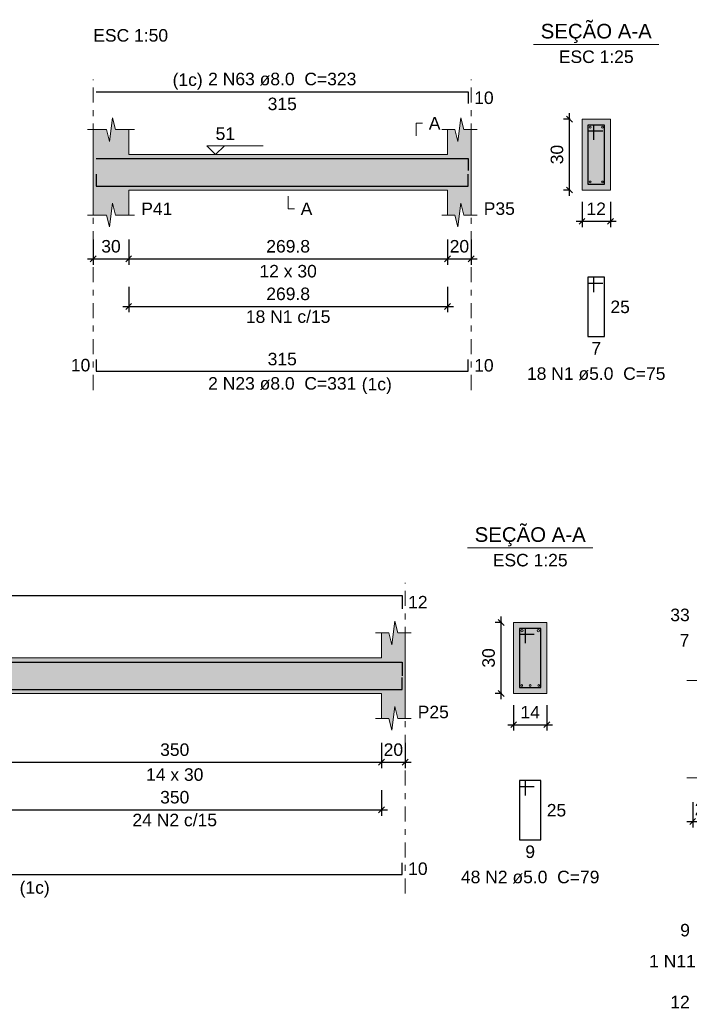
# Model space of a CAD drawing. Header units: millimetres. Extents: x 0 to 119, y 0 to 84.
# Tile 8 of 31: x 58 to 70, y 25 to 42. Entities that reach past the tile are written whole.
import ezdxf

# ---------------------------------------------------------------- set-up
doc = ezdxf.new("R2010")
doc.units = ezdxf.units.MM
doc.header["$MEASUREMENT"] = 0
doc.linetypes.add('DASHDOT', pattern=[2.54, 1.27, -0.635, 0, -0.635])
doc.linetypes.add('NULL', pattern=[0])
doc.layers.get('0').update_dxf_attribs({"lineweight": 18})
for name, color, linetype, lineweight in [('Descrição da armadura', 7, 'Continuous', 0), ('DT-Barras na forma', 2, 'Continuous', 30), ('DT-Barras no corte', 5, 'Continuous', 5), ('DT-Barras rebatidas', 2, 'Continuous', 30), ('DT-Cotas', 9, 'Continuous', 5), ('DT-Forma', 5, 'Continuous', 5), ('DT-Hachura forma vigas', 254, 'Continuous', 5), ('DT-Hachura seção vigas', 254, 'Continuous', 5), ('DT-Pontilhado', 9, 'DASHDOT', 5), ('DT-Textos', 7, 'Continuous', 5), ('Textos armaduras', 7, 'Continuous', 0)]:
    doc.layers.add(name, color=color, linetype=linetype, lineweight=lineweight)
doc.styles.add('Arial', font='txt')
doc.dimstyles.new('UM_25.000000', dxfattribs={"dimtxt": 0.18, "dimasz": 0.1, "dimexe": 0.1, "dimexo": 0.2, "dimgap": 0, "dimtad": 1, "dimtih": 1, "dimtoh": 1, "dimdec": 1, "dimlfac": 25, "dimzin": 0, "dimdsep": 46, "dimtxsty": 'Standard', "dimcen": 0.09, "dimdle": 0.1, "dimadec": 1, "dimazin": 2, "dimtfac": 1, "dimtdec": 4, "dimtofl": 0, "dimtmove": 0, "dimatfit": 3, "dimfxl": 1, "dimtolj": 1, "dimarcsym": 0})
doc.dimstyles.new('UM_50.000000', dxfattribs={"dimtxt": 0.18, "dimasz": 0.1, "dimexe": 0.1, "dimexo": 0.2, "dimgap": 0, "dimtad": 1, "dimtih": 1, "dimtoh": 1, "dimdec": 1, "dimlfac": 50, "dimzin": 0, "dimdsep": 46, "dimtxsty": 'Standard', "dimcen": 0.09, "dimdle": 0.1, "dimadec": 1, "dimazin": 2, "dimtfac": 1, "dimtdec": 4, "dimtofl": 0, "dimtmove": 0, "dimatfit": 3, "dimfxl": 1, "dimtolj": 1, "dimarcsym": 0})

# ---------------------------------------------------------------- blocks, each defined once
blk = doc.blocks.new('_Oblique')
at = {"color": 0, "linetype": 'ByBlock', "lineweight": -2}
blk.add_line((-0.5, -0.5), (0.5, 0.5), dxfattribs=at)
blk = doc.blocks.new('*D214')
at = {"layer": 'Defpoints', "color": 0}
for p in [(59.431755, 38.04372), (60.031755, 38.04372), (60.031755, 37.51422)]:
    blk.add_point(p, dxfattribs=at)
at = {"layer": 'DT-Cotas', "color": 0, "lineweight": -2}
for p, q in [((59.431755, 37.84372), (59.431755, 37.41422)), ((60.031755, 37.84372), (60.031755, 37.41422)), ((59.331755, 37.51422), (60.131755, 37.51422))]:
    blk.add_line(p, q, dxfattribs=at)
at = {"layer": 'DT-Cotas', "color": 0, "lineweight": -2, "xscale": 0.1, "yscale": 0.1, "zscale": 0.1, "rotation": 180}
blk.add_blockref('_Oblique', (59.431755, 37.51422), dxfattribs=at)
at = {"layer": 'DT-Cotas', "color": 0, "lineweight": -2, "xscale": 0.1, "yscale": 0.1, "zscale": 0.1}
blk.add_blockref('_Oblique', (60.031755, 37.51422), dxfattribs=at)
at = {"layer": 'DT-Cotas', "color": 7, "insert": (59.731755, 37.72602), "char_height": 0.2118, "attachment_point": 5, "rotation": 0.0057296, "style": 'Arial'}
blk.add_mtext('\\A1;30', dxfattribs=at)
blk = doc.blocks.new('*D215')
at = {"layer": 'Defpoints', "color": 0}
for p in [(60.031755, 38.04372), (65.427755, 38.04372), (65.427755, 37.51422)]:
    blk.add_point(p, dxfattribs=at)
at = {"layer": 'DT-Cotas', "color": 0, "lineweight": -2}
for p, q in [((60.031755, 37.84372), (60.031755, 37.41422)), ((65.427755, 37.84372), (65.427755, 37.41422)), ((59.931755, 37.51422), (65.527755, 37.51422))]:
    blk.add_line(p, q, dxfattribs=at)
at = {"layer": 'DT-Cotas', "color": 0, "lineweight": -2, "xscale": 0.1, "yscale": 0.1, "zscale": 0.1, "rotation": 180}
blk.add_blockref('_Oblique', (60.031755, 37.51422), dxfattribs=at)
at = {"layer": 'DT-Cotas', "color": 0, "lineweight": -2, "xscale": 0.1, "yscale": 0.1, "zscale": 0.1}
blk.add_blockref('_Oblique', (65.427755, 37.51422), dxfattribs=at)
at = {"layer": 'DT-Cotas', "color": 7, "insert": (62.729755, 37.72602), "char_height": 0.2118, "attachment_point": 5, "rotation": 0.0057296, "style": 'Arial'}
blk.add_mtext('\\A1;269.8', dxfattribs=at)
blk = doc.blocks.new('*D216')
at = {"layer": 'Defpoints', "color": 0}
for p in [(65.427755, 38.04372), (65.827755, 38.04372), (65.827755, 37.51422)]:
    blk.add_point(p, dxfattribs=at)
at = {"layer": 'DT-Cotas', "color": 0, "lineweight": -2}
for p, q in [((65.427755, 37.84372), (65.427755, 37.41422)), ((65.827755, 37.84372), (65.827755, 37.41422)), ((65.327755, 37.51422), (65.927755, 37.51422))]:
    blk.add_line(p, q, dxfattribs=at)
at = {"layer": 'DT-Cotas', "color": 0, "lineweight": -2, "xscale": 0.1, "yscale": 0.1, "zscale": 0.1, "rotation": 180}
blk.add_blockref('_Oblique', (65.427755, 37.51422), dxfattribs=at)
at = {"layer": 'DT-Cotas', "color": 0, "lineweight": -2, "xscale": 0.1, "yscale": 0.1, "zscale": 0.1}
blk.add_blockref('_Oblique', (65.827755, 37.51422), dxfattribs=at)
at = {"layer": 'DT-Cotas', "color": 7, "insert": (65.627755, 37.72602), "char_height": 0.2118, "attachment_point": 5, "rotation": 0.0057296, "style": 'Arial'}
blk.add_mtext('\\A1;20', dxfattribs=at)
blk = doc.blocks.new('*D217')
at = {"layer": 'Defpoints', "color": 0}
for p in [(67.491083, 39.87912), (67.702883, 39.87912), (67.702883, 38.67912)]:
    blk.add_point(p, dxfattribs=at)
at = {"layer": 'DT-Cotas', "color": 0, "lineweight": -2}
for p, q in [((67.502883, 39.87912), (67.391083, 39.87912)), ((67.491083, 38.57912), (67.491083, 39.97912)), ((67.502883, 38.67912), (67.391083, 38.67912))]:
    blk.add_line(p, q, dxfattribs=at)
at = {"layer": 'DT-Cotas', "color": 0, "lineweight": -2, "xscale": 0.1, "yscale": 0.1, "zscale": 0.1}
for p, rotation in [((67.491083, 39.87912), 90), ((67.491083, 38.67912), 270)]:
    blk.add_blockref('_Oblique', p, dxfattribs=dict(at, rotation=rotation))
at = {"layer": 'DT-Cotas', "color": 7, "insert": (67.279283, 39.27912), "char_height": 0.2118, "attachment_point": 5, "rotation": 90, "style": 'Arial'}
blk.add_mtext('\\A1;30', dxfattribs=at)
blk = doc.blocks.new('*D218')
at = {"layer": 'Defpoints', "color": 0}
for p in [(67.702883, 38.67912), (68.182883, 38.67912), (68.182883, 38.14962)]:
    blk.add_point(p, dxfattribs=at)
at = {"layer": 'DT-Cotas', "color": 0, "lineweight": -2}
for p, q in [((67.702883, 38.47912), (67.702883, 38.04962)), ((68.182883, 38.47912), (68.182883, 38.04962)), ((67.602883, 38.14962), (68.282883, 38.14962))]:
    blk.add_line(p, q, dxfattribs=at)
at = {"layer": 'DT-Cotas', "color": 0, "lineweight": -2, "xscale": 0.1, "yscale": 0.1, "zscale": 0.1, "rotation": 180}
blk.add_blockref('_Oblique', (67.702883, 38.14962), dxfattribs=at)
at = {"layer": 'DT-Cotas', "color": 0, "lineweight": -2, "xscale": 0.1, "yscale": 0.1, "zscale": 0.1}
blk.add_blockref('_Oblique', (68.182883, 38.14962), dxfattribs=at)
at = {"layer": 'DT-Cotas', "color": 7, "insert": (67.942883, 38.36142), "char_height": 0.2118, "attachment_point": 5, "rotation": 0.0057296, "style": 'Arial'}
blk.add_mtext('\\A1;12', dxfattribs=at)
blk = doc.blocks.new('*D219')
at = {"layer": 'Defpoints', "color": 0}
for p in [(60.031755, 37.23888), (65.427755, 37.23888), (65.427755, 36.70938)]:
    blk.add_point(p, dxfattribs=at)
at = {"layer": 'DT-Cotas', "color": 0, "lineweight": -2}
for p, q in [((60.031755, 37.03888), (60.031755, 36.60938)), ((65.427755, 37.03888), (65.427755, 36.60938)), ((59.931755, 36.70938), (65.527755, 36.70938))]:
    blk.add_line(p, q, dxfattribs=at)
at = {"layer": 'DT-Cotas', "color": 0, "lineweight": -2, "xscale": 0.1, "yscale": 0.1, "zscale": 0.1, "rotation": 180}
blk.add_blockref('_Oblique', (60.031755, 36.70938), dxfattribs=at)
at = {"layer": 'DT-Cotas', "color": 0, "lineweight": -2, "xscale": 0.1, "yscale": 0.1, "zscale": 0.1}
blk.add_blockref('_Oblique', (65.427755, 36.70938), dxfattribs=at)
at = {"layer": 'DT-Cotas', "color": 7, "insert": (62.729755, 36.92118), "char_height": 0.2118, "attachment_point": 5, "rotation": 0.0057296, "style": 'Arial'}
blk.add_mtext('\\A1;269.8', dxfattribs=at)
blk = doc.blocks.new('*D266')
at = {"layer": 'Defpoints', "color": 0}
for p in [(57.310403, 29.52452), (64.310403, 29.52452), (64.310403, 28.99502)]:
    blk.add_point(p, dxfattribs=at)
at = {"layer": 'DT-Cotas', "color": 0, "lineweight": -2}
for p, q in [((57.310403, 29.32452), (57.310403, 28.89502)), ((64.310403, 29.32452), (64.310403, 28.89502)), ((57.210403, 28.99502), (64.410403, 28.99502))]:
    blk.add_line(p, q, dxfattribs=at)
at = {"layer": 'DT-Cotas', "color": 0, "lineweight": -2, "xscale": 0.1, "yscale": 0.1, "zscale": 0.1, "rotation": 180}
blk.add_blockref('_Oblique', (57.310403, 28.99502), dxfattribs=at)
at = {"layer": 'DT-Cotas', "color": 0, "lineweight": -2, "xscale": 0.1, "yscale": 0.1, "zscale": 0.1}
blk.add_blockref('_Oblique', (64.310403, 28.99502), dxfattribs=at)
at = {"layer": 'DT-Cotas', "color": 7, "insert": (60.810403, 29.20682), "char_height": 0.2118, "attachment_point": 5, "rotation": 0.0057296, "style": 'Arial'}
blk.add_mtext('\\A1;350', dxfattribs=at)
blk = doc.blocks.new('*D267')
at = {"layer": 'Defpoints', "color": 0}
for p in [(64.310403, 29.52452), (64.710403, 29.52452), (64.710403, 28.99502)]:
    blk.add_point(p, dxfattribs=at)
at = {"layer": 'DT-Cotas', "color": 0, "lineweight": -2}
for p, q in [((64.310403, 29.32452), (64.310403, 28.89502)), ((64.710403, 29.32452), (64.710403, 28.89502)), ((64.210403, 28.99502), (64.810403, 28.99502))]:
    blk.add_line(p, q, dxfattribs=at)
at = {"layer": 'DT-Cotas', "color": 0, "lineweight": -2, "xscale": 0.1, "yscale": 0.1, "zscale": 0.1, "rotation": 180}
blk.add_blockref('_Oblique', (64.310403, 28.99502), dxfattribs=at)
at = {"layer": 'DT-Cotas', "color": 0, "lineweight": -2, "xscale": 0.1, "yscale": 0.1, "zscale": 0.1}
blk.add_blockref('_Oblique', (64.710403, 28.99502), dxfattribs=at)
at = {"layer": 'DT-Cotas', "color": 7, "insert": (64.510403, 29.20682), "char_height": 0.2118, "attachment_point": 5, "rotation": 0.0057296, "style": 'Arial'}
blk.add_mtext('\\A1;20', dxfattribs=at)
blk = doc.blocks.new('*D268')
at = {"layer": 'Defpoints', "color": 0}
for p in [(66.333731, 31.35992), (66.545531, 31.35992), (66.545531, 30.15992)]:
    blk.add_point(p, dxfattribs=at)
at = {"layer": 'DT-Cotas', "color": 0, "lineweight": -2}
for p, q in [((66.345531, 31.35992), (66.233731, 31.35992)), ((66.333731, 30.05992), (66.333731, 31.45992)), ((66.345531, 30.15992), (66.233731, 30.15992))]:
    blk.add_line(p, q, dxfattribs=at)
at = {"layer": 'DT-Cotas', "color": 0, "lineweight": -2, "xscale": 0.1, "yscale": 0.1, "zscale": 0.1}
for p, rotation in [((66.333731, 31.35992), 90), ((66.333731, 30.15992), 270)]:
    blk.add_blockref('_Oblique', p, dxfattribs=dict(at, rotation=rotation))
at = {"layer": 'DT-Cotas', "color": 7, "insert": (66.121931, 30.75992), "char_height": 0.2118, "attachment_point": 5, "rotation": 90, "style": 'Arial'}
blk.add_mtext('\\A1;30', dxfattribs=at)
blk = doc.blocks.new('*D269')
at = {"layer": 'Defpoints', "color": 0}
for p in [(66.545531, 30.15992), (67.105531, 30.15992), (67.105531, 29.63042)]:
    blk.add_point(p, dxfattribs=at)
at = {"layer": 'DT-Cotas', "color": 0, "lineweight": -2}
for p, q in [((66.545531, 29.95992), (66.545531, 29.53042)), ((67.105531, 29.95992), (67.105531, 29.53042)), ((66.445531, 29.63042), (67.205531, 29.63042))]:
    blk.add_line(p, q, dxfattribs=at)
at = {"layer": 'DT-Cotas', "color": 0, "lineweight": -2, "xscale": 0.1, "yscale": 0.1, "zscale": 0.1, "rotation": 180}
blk.add_blockref('_Oblique', (66.545531, 29.63042), dxfattribs=at)
at = {"layer": 'DT-Cotas', "color": 0, "lineweight": -2, "xscale": 0.1, "yscale": 0.1, "zscale": 0.1}
blk.add_blockref('_Oblique', (67.105531, 29.63042), dxfattribs=at)
at = {"layer": 'DT-Cotas', "color": 7, "insert": (66.825531, 29.84222), "char_height": 0.2118, "attachment_point": 5, "rotation": 0.0057296, "style": 'Arial'}
blk.add_mtext('\\A1;14', dxfattribs=at)
blk = doc.blocks.new('*D271')
at = {"layer": 'Defpoints', "color": 0}
for p in [(57.310403, 28.71968), (64.310403, 28.71968), (64.310403, 28.19018)]:
    blk.add_point(p, dxfattribs=at)
at = {"layer": 'DT-Cotas', "color": 0, "lineweight": -2}
for p, q in [((57.310403, 28.51968), (57.310403, 28.09018)), ((64.310403, 28.51968), (64.310403, 28.09018)), ((57.210403, 28.19018), (64.410403, 28.19018))]:
    blk.add_line(p, q, dxfattribs=at)
at = {"layer": 'DT-Cotas', "color": 0, "lineweight": -2, "xscale": 0.1, "yscale": 0.1, "zscale": 0.1, "rotation": 180}
blk.add_blockref('_Oblique', (57.310403, 28.19018), dxfattribs=at)
at = {"layer": 'DT-Cotas', "color": 0, "lineweight": -2, "xscale": 0.1, "yscale": 0.1, "zscale": 0.1}
blk.add_blockref('_Oblique', (64.310403, 28.19018), dxfattribs=at)
at = {"layer": 'DT-Cotas', "color": 7, "insert": (60.810403, 28.40198), "char_height": 0.2118, "attachment_point": 5, "rotation": 0.0057296, "style": 'Arial'}
blk.add_mtext('\\A1;350', dxfattribs=at)
blk = doc.blocks.new('*D272')
at = {"layer": 'Defpoints', "color": 0}
for p in [(69.575266, 28.51968), (69.975266, 28.51968), (69.975266, 27.99018)]:
    blk.add_point(p, dxfattribs=at)
at = {"layer": 'DT-Cotas', "color": 0, "lineweight": -2}
for p, q in [((69.575266, 28.31968), (69.575266, 27.89018)), ((69.975266, 28.31968), (69.975266, 27.89018)), ((69.475266, 27.99018), (70.075266, 27.99018))]:
    blk.add_line(p, q, dxfattribs=at)
at = {"layer": 'DT-Cotas', "color": 0, "lineweight": -2, "xscale": 0.1, "yscale": 0.1, "zscale": 0.1, "rotation": 180}
blk.add_blockref('_Oblique', (69.575266, 27.99018), dxfattribs=at)
at = {"layer": 'DT-Cotas', "color": 0, "lineweight": -2, "xscale": 0.1, "yscale": 0.1, "zscale": 0.1}
blk.add_blockref('_Oblique', (69.975266, 27.99018), dxfattribs=at)
at = {"layer": 'DT-Cotas', "color": 7, "insert": (69.775266, 28.20198), "char_height": 0.2118, "attachment_point": 5, "rotation": 0.0057296, "style": 'Arial'}
blk.add_mtext('\\A1;20', dxfattribs=at)

msp = doc.modelspace()

# ---------------------------------------------------------------- hatches: boundary and pattern name
at = {"layer": 'DT-Hachura forma vigas', "linetype": 'Continuous'}
for points in [[(65.8278, 38.2555), (65.8278, 38.6791), (65.8278, 39.2791), (65.8278, 39.7027), (65.7028, 39.7027), (65.6528, 39.9027), (65.6028, 39.5027), (65.5528, 39.7027), (65.4278, 39.7027), (65.4278, 39.2791), (60.0318, 39.2791), (60.0318, 39.7027), (59.8068, 39.7027), (59.7568, 39.9027), (59.7068, 39.5027), (59.6568, 39.7027), (59.4318, 39.7027), (59.4318, 39.2791), (59.4318, 38.6791), (59.4318, 38.2555), (59.6568, 38.2555), (59.7068, 38.0555), (59.7568, 38.4555), (59.8068, 38.2555), (60.0318, 38.2555), (60.0318, 38.6791), (65.4278, 38.6791), (65.4278, 38.2555), (65.5528, 38.2555), (65.6028, 38.0555), (65.6528, 38.4555), (65.7028, 38.2555), (65.8278, 38.2555)], [(64.7104, 29.7363), (64.7104, 30.1599), (64.7104, 30.7599), (64.7104, 31.1835), (64.5854, 31.1835), (64.5354, 31.3835), (64.4854, 30.9835), (64.4354, 31.1835), (64.3104, 31.1835), (64.3104, 30.7599), (57.3104, 30.7599), (57.3104, 31.1835), (57.1854, 31.1835), (57.1354, 31.3835), (57.0854, 30.9835), (57.0354, 31.1835), (56.9104, 31.1835), (56.9104, 30.7599), (49.7704, 30.7599), (49.7704, 31.1835), (49.4454, 31.1835), (49.3954, 31.3835), (49.3454, 30.9835), (49.2954, 31.1835), (48.9704, 31.1835), (48.9704, 30.7599), (48.9704, 30.1599), (48.9704, 29.7363), (49.2954, 29.7363), (49.3454, 29.5363), (49.3954, 29.9363), (49.4454, 29.7363), (49.7704, 29.7363), (49.7704, 30.1599), (56.9104, 30.1599), (56.9104, 29.7363), (57.0354, 29.7363), (57.0854, 29.5363), (57.1354, 29.9363), (57.1854, 29.7363), (57.3104, 29.7363), (57.3104, 30.1599), (64.3104, 30.1599), (64.3104, 29.7363), (64.4354, 29.7363), (64.4854, 29.5363), (64.5354, 29.9363), (64.5854, 29.7363), (64.7104, 29.7363)]]:
    msp.add_hatch(color=254, dxfattribs=at).paths.add_polyline_path(points)
at = {"layer": 'DT-Hachura seção vigas', "linetype": 'Continuous'}
for points in [[(67.7029, 38.6791), (67.7029, 38.6791), (68.1829, 38.6791), (68.1829, 39.8791), (67.7029, 39.8791), (67.7029, 38.6791)], [(66.5455, 30.1599), (66.5455, 30.1599), (67.1055, 30.1599), (67.1055, 31.3599), (66.5455, 31.3599), (66.5455, 30.1599)]]:
    msp.add_hatch(color=254, dxfattribs=at).paths.add_polyline_path(points)

# ---------------------------------------------------------------- linework, layer by layer
at = {"layer": 'DT-Barras na forma'}
for p, q in [((67.9029, 39.7791), (67.8029, 39.7791)), ((67.8029, 39.7791), (67.8029, 38.7791)), ((68.0829, 39.7791), (67.8029, 39.7791)), ((67.8029, 39.7791), (67.8029, 39.6791)), ((67.8029, 39.6791), (68.0529, 39.6791)), ((67.9029, 39.5291), (67.9029, 39.7791)), ((68.0829, 38.7791), (68.0829, 39.7791)), ((67.8029, 38.7791), (68.0829, 38.7791)), ((66.7455, 31.2599), (66.6455, 31.2599)), ((66.6455, 31.2599), (66.6455, 30.2599)), ((67.0055, 31.2599), (66.6455, 31.2599)), ((66.6455, 31.2599), (66.6455, 31.1599)), ((66.7455, 31.0099), (66.7455, 31.2599)), ((67.0055, 30.2599), (67.0055, 31.2599)), ((66.6455, 31.1599), (66.8955, 31.1599)), ((66.6455, 30.2599), (67.0055, 30.2599))]:
    msp.add_line(p, q, dxfattribs=at)
for points in [[(59.4818, 39.2111), (65.7778, 39.2111), (65.7778, 39.0111)], [(59.4818, 38.9471), (59.4818, 38.7471), (65.7778, 38.7471), (65.7778, 38.9471)], [(49.0204, 30.6899), (64.6604, 30.6899), (64.6604, 30.4599)], [(49.0204, 30.4279), (49.0204, 30.2279), (64.6604, 30.2279), (64.6604, 30.4279)]]:
    msp.add_lwpolyline(points, dxfattribs=at)
at = {"layer": 'DT-Barras no corte'}
for centre, radius in [((67.8389, 39.7431), 0.016), ((68.0469, 39.7431), 0.016), ((67.8389, 38.8151), 0.016), ((68.0469, 38.8151), 0.016), ((66.6855, 31.2199), 0.02), ((66.9655, 31.2199), 0.02), ((66.6815, 30.2959), 0.016), ((66.8255, 30.2959), 0.016), ((66.9695, 30.2959), 0.016)]:
    msp.add_circle(centre, radius, dxfattribs=at)
at = {"layer": 'DT-Barras rebatidas'}
for points in [[(59.4818, 40.3407), (65.7778, 40.3407), (65.7778, 40.1407)], [(67.9029, 36.9524), (67.9029, 37.2024), (67.8029, 37.2024), (67.8029, 36.2024), (68.0829, 36.2024), (68.0829, 37.2024), (67.8029, 37.2024), (67.8029, 37.1024), (68.0529, 37.1024)], [(59.4818, 35.8125), (59.4818, 35.6125), (65.7778, 35.6125), (65.7778, 35.8125)], [(49.0204, 31.8195), (64.6604, 31.8195), (64.6604, 31.5895)], [(66.7455, 28.4332), (66.7455, 28.6832), (66.6455, 28.6832), (66.6455, 27.6832), (67.0055, 27.6832), (67.0055, 28.6832), (66.6455, 28.6832), (66.6455, 28.5832), (66.8955, 28.5832)], [(49.0204, 27.2933), (49.0204, 27.0933), (64.6604, 27.0933), (64.6604, 27.2933)]]:
    msp.add_lwpolyline(points, dxfattribs=at)
at = {"layer": 'DT-Forma'}
for p, q in [((59.7068, 39.5027), (59.7568, 39.9027)), ((59.7568, 39.9027), (59.8068, 39.7027)), ((65.6028, 39.5027), (65.6528, 39.9027)), ((65.6528, 39.9027), (65.7028, 39.7027)), ((68.1829, 39.8791), (67.7029, 39.8791)), ((67.7029, 39.8791), (67.7029, 38.6791)), ((68.1829, 38.6791), (68.1829, 39.8791)), ((59.3318, 39.7027), (59.6568, 39.7027)), ((59.4318, 39.2791), (59.4318, 39.7027)), ((59.6568, 39.7027), (59.7068, 39.5027)), ((59.8068, 39.7027), (60.1318, 39.7027)), ((60.0318, 39.7027), (60.0318, 39.2791)), ((65.3278, 39.7027), (65.5528, 39.7027)), ((65.4278, 39.2791), (65.4278, 39.7027)), ((65.5528, 39.7027), (65.6028, 39.5027)), ((65.7028, 39.7027), (65.9278, 39.7027)), ((65.8278, 39.7027), (65.8278, 39.2791)), ((60.0318, 39.2791), (65.4278, 39.2791)), ((59.4318, 38.6791), (59.4318, 38.2555)), ((60.0318, 38.2555), (60.0318, 38.6791)), ((60.0318, 38.6791), (65.4278, 38.6791)), ((65.4278, 38.6791), (65.4278, 38.2555)), ((65.8278, 38.2555), (65.8278, 38.6791)), ((67.7029, 38.6791), (68.1829, 38.6791)), ((59.7068, 38.0555), (59.7568, 38.4555)), ((59.7568, 38.4555), (59.8068, 38.2555)), ((65.6028, 38.0555), (65.6528, 38.4555)), ((65.6528, 38.4555), (65.7028, 38.2555)), ((59.3318, 38.2555), (59.6568, 38.2555)), ((59.6568, 38.2555), (59.7068, 38.0555)), ((59.8068, 38.2555), (60.1318, 38.2555)), ((65.3278, 38.2555), (65.5528, 38.2555)), ((65.5528, 38.2555), (65.6028, 38.0555)), ((65.7028, 38.2555), (65.9278, 38.2555)), ((64.4854, 30.9835), (64.5354, 31.3835)), ((64.5354, 31.3835), (64.5854, 31.1835)), ((67.1055, 31.3599), (66.5455, 31.3599)), ((66.5455, 31.3599), (66.5455, 30.1599)), ((67.1055, 30.1599), (67.1055, 31.3599)), ((64.2104, 31.1835), (64.4354, 31.1835)), ((64.3104, 30.7599), (64.3104, 31.1835)), ((64.4354, 31.1835), (64.4854, 30.9835)), ((64.5854, 31.1835), (64.8104, 31.1835)), ((64.7104, 31.1835), (64.7104, 30.7599)), ((57.3104, 30.7599), (64.3104, 30.7599)), ((69.4753, 30.3787), (69.7003, 30.3787)), ((57.3104, 30.1599), (64.3104, 30.1599)), ((64.3104, 30.1599), (64.3104, 29.7363)), ((64.7104, 29.7363), (64.7104, 30.1599)), ((66.5455, 30.1599), (67.1055, 30.1599)), ((64.4854, 29.5363), (64.5354, 29.9363)), ((64.5354, 29.9363), (64.5854, 29.7363)), ((64.2104, 29.7363), (64.4354, 29.7363)), ((64.4354, 29.7363), (64.4854, 29.5363)), ((64.5854, 29.7363), (64.8104, 29.7363)), ((69.4753, 28.7315), (69.7003, 28.7315))]:
    msp.add_line(p, q, dxfattribs=at)
at = {"layer": 'DT-Forma', "linetype": 'Continuous'}
for p, q in [((59.4318, 38.6791), (59.4318, 39.2791)), ((65.8278, 39.2791), (65.8278, 38.6791)), ((64.7104, 30.7599), (64.7104, 30.1599))]:
    msp.add_line(p, q, dxfattribs=at)
at = {"layer": 'DT-Pontilhado', "ltscale": 0.2}
for p, q in [((59.4318, 35.2948), (59.4318, 40.5525)), ((65.8278, 35.2948), (65.8278, 40.5525)), ((64.7104, 26.7756), (64.7104, 32.0313))]:
    msp.add_line(p, q, dxfattribs=at)
at = {"layer": 'DT-Textos'}
for p, q in [((66.8839, 41.144), (69.0019, 41.144)), ((65.7665, 32.6248), (67.8845, 32.6248))]:
    msp.add_line(p, q, dxfattribs=at)
for points in [[(64.8983, 39.5968), (64.8983, 39.8086), (65.0042, 39.8086)], [(61.6506, 39.4274), (61.5023, 39.2791), (61.354, 39.4274), (62.3071, 39.4274)], [(62.7298, 38.5732), (62.7298, 38.3614), (62.8357, 38.3614)]]:
    msp.add_lwpolyline(points, dxfattribs=at)

# ---------------------------------------------------------------- texts
at = {"layer": 'Descrição da armadura', "linetype": 'NULL', "char_height": 0.2118, "attachment_point": 8, "line_spacing_factor": 0.9, "style": 'Arial'}
for s, insert, width in [('2 N63 ø8.0  C=323', (62.6299, 40.447), 4.916973), ('18 N1 c/15', (62.7298, 36.4277), 2.805127), ('18 N1 ø5.0  C=75', (67.9429, 35.461), 4.594404), ('2 N23 ø8.0  C=331', (62.6299, 35.295), 4.916973), ('24 N2 c/15', (60.8104, 27.9085), 2.805127), ('48 N2 ø5.0  C=79', (66.8255, 26.9418), 4.594404), ('1 N11 ø6.3  C=83', (70.0102, 25.5178), 4.594404)]:
    msp.add_mtext(s, dxfattribs=dict(at, insert=insert, width=width))
at = {"layer": 'DT-Textos', "linetype": 'NULL', "line_spacing_factor": 0.798, "style": 'Arial'}
for s, insert, char_height, width, attachment_point in [('SEÇÃO A-A', (67.9429, 41.1681), 0.2471, 3.812061, 8), ('ESC 1:50', (59.4319, 41.188), 0.2118, 2.482559, 7), ('ESC 1:25', (67.9429, 40.826), 0.2118, 2.482559, 8), ('(1c)', (61.2839, 40.3771), 0.2118, 0.998857, 9), ('A', (65.1099, 39.703), 0.2118, 0.386855, 7), ('51', (61.5019, 39.523), 0.2118, 0.645137, 7), ('P41', (60.2439, 38.256), 0.2118, 1.031992, 7), ('A', (62.9419, 38.256), 0.2118, 0.386855, 7), ('P35', (66.0399, 38.256), 0.2118, 1.031992, 7), ('12 x 30', (62.7299, 37.197), 0.2118, 1.902559, 8), ('(1c)', (63.9749, 35.2251), 0.2118, 0.998857, 7), ('SEÇÃO A-A', (66.8255, 32.6489), 0.2471, 3.812061, 8), ('ESC 1:25', (66.8255, 32.3068), 0.2118, 2.482559, 8), ('P25', (64.9226, 29.7368), 0.2118, 1.031992, 7), ('14 x 30', (60.8105, 28.6778), 0.2118, 1.902559, 8), ('(1c)', (58.1855, 26.7059), 0.2118, 0.998857, 7)]:
    msp.add_mtext(s, dxfattribs=dict(at, insert=insert, char_height=char_height, width=width, attachment_point=attachment_point))
at = {"layer": 'Textos armaduras', "linetype": 'NULL', "char_height": 0.2118, "line_spacing_factor": 0.9, "style": 'Arial'}
for s, insert, width, attachment_point in [('10', (65.8778, 40.3466), 1.045137, 1), ('315', (62.6298, 40.2434), 1.367705, 2), ('25', (68.1829, 36.8083), 1.045137, 1), ('7', (67.9429, 36.1051), 0.722568, 2), ('10', (59.3818, 35.6066), 1.045137, 9), ('315', (62.6298, 35.7098), 1.367705, 8), ('10', (65.8778, 35.8184), 1.045137, 1), ('12', (64.7604, 31.8104), 1.045137, 1), ('33', (69.5253, 31.38), 1.045137, 9), ('7', (69.5187, 30.9517), 0.722568, 9), ('25', (67.1055, 28.2891), 1.045137, 1), ('9', (66.8255, 27.5859), 0.722568, 2), ('10', (64.7604, 27.2992), 1.045137, 1), ('9', (69.5287, 26.0445), 0.722568, 9), ('12', (69.5253, 24.8321), 1.045137, 9)]:
    msp.add_mtext(s, dxfattribs=dict(at, insert=insert, width=width, attachment_point=attachment_point))

# ---------------------------------------------------------------- dimensions: what is measured, and where the dimension line sits
at = {"layer": 'DT-Cotas'}
for base, p1, p2, picture, middle in [((67.4911, 39.8791), (67.7029, 38.6791), (67.7029, 39.8791), '*D217', (67.2793, 39.2791)), ((66.3337, 31.3599), (66.5455, 30.1599), (66.5455, 31.3599), '*D268', (66.1219, 30.7599))]:
    dim = msp.add_linear_dim(base=base, p1=p1, p2=p2, angle=90, dimstyle='UM_25.000000', override={"dimtxt": 0.2118, "dimasz": 0.1, "dimexe": 0.1, "dimexo": 0.2, "dimtad": 1, "dimtih": 0, "dimtoh": 0, "dimdec": 1, "dimlfac": 25, "dimzin": 8, "dimtxsty": 'Arial', "dimblk": 'Oblique', "dimblk1": 'Oblique', "dimblk2": 'Oblique', "dimsah": 1, "dimdle": 0.1, "dimse1": 0, "dimse2": 0, "dimclrt": 7, "dimadec": 1, "dimazin": 3, "dimtmove": 2, "dimldrblk": 'Oblique'}, dxfattribs=at)
    dim.commit()
    dim.dimension.update_dxf_attribs({"geometry": picture, "text_midpoint": middle, "dimtype": 160, "text_rotation": 90})
for base, p1, p2, dimstyle, override, picture, middle in [((68.1829, 38.1496), (67.7029, 38.6791), (68.1829, 38.6791), 'UM_25.000000', {"dimtxt": 0.2118, "dimasz": 0.1, "dimexe": 0.1, "dimexo": 0.2, "dimtad": 1, "dimtih": 0, "dimtoh": 0, "dimdec": 1, "dimlfac": 25, "dimzin": 8, "dimtxsty": 'Arial', "dimblk": 'Oblique', "dimblk1": 'Oblique', "dimblk2": 'Oblique', "dimsah": 1, "dimdle": 0.1, "dimse1": 0, "dimse2": 0, "dimclrt": 7, "dimadec": 1, "dimazin": 3, "dimtmove": 2, "dimldrblk": 'Oblique'}, '*D218', (67.9429, 38.3614)), ((60.0318, 37.5142), (59.4318, 38.0437), (60.0318, 38.0437), 'UM_50.000000', {"dimtxt": 0.2118, "dimasz": 0.1, "dimexe": 0.1, "dimexo": 0.2, "dimtad": 1, "dimtih": 0, "dimtoh": 0, "dimdec": 1, "dimlfac": 50, "dimzin": 8, "dimtxsty": 'Arial', "dimblk": 'Oblique', "dimblk1": 'Oblique', "dimblk2": 'Oblique', "dimsah": 1, "dimdle": 0.1, "dimse1": 0, "dimse2": 0, "dimclrt": 7, "dimadec": 1, "dimazin": 3, "dimtmove": 2, "dimldrblk": 'Oblique'}, '*D214', (59.7318, 37.726)), ((65.4278, 37.5142), (60.0318, 38.0437), (65.4278, 38.0437), 'UM_50.000000', {"dimtxt": 0.2118, "dimasz": 0.1, "dimexe": 0.1, "dimexo": 0.2, "dimtad": 1, "dimtih": 0, "dimtoh": 0, "dimdec": 1, "dimlfac": 50, "dimzin": 8, "dimtxsty": 'Arial', "dimblk": 'Oblique', "dimblk1": 'Oblique', "dimblk2": 'Oblique', "dimsah": 1, "dimdle": 0.1, "dimse1": 0, "dimse2": 0, "dimclrt": 7, "dimadec": 1, "dimazin": 3, "dimtmove": 2, "dimldrblk": 'Oblique'}, '*D215', (62.7298, 37.726)), ((65.8278, 37.5142), (65.4278, 38.0437), (65.8278, 38.0437), 'UM_50.000000', {"dimtxt": 0.2118, "dimasz": 0.1, "dimexe": 0.1, "dimexo": 0.2, "dimtad": 1, "dimtih": 0, "dimtoh": 0, "dimdec": 1, "dimlfac": 50, "dimzin": 8, "dimtxsty": 'Arial', "dimblk": 'Oblique', "dimblk1": 'Oblique', "dimblk2": 'Oblique', "dimsah": 1, "dimdle": 0.1, "dimse1": 0, "dimse2": 0, "dimclrt": 7, "dimadec": 1, "dimazin": 3, "dimtmove": 2, "dimldrblk": 'Oblique'}, '*D216', (65.6278, 37.726)), ((65.4278, 36.7094), (60.0318, 37.2389), (65.4278, 37.2389), 'UM_50.000000', {"dimtxt": 0.2118, "dimasz": 0.1, "dimexe": 0.1, "dimexo": 0.2, "dimtad": 1, "dimtih": 0, "dimtoh": 0, "dimdec": 1, "dimlfac": 50, "dimzin": 8, "dimtxsty": 'Arial', "dimblk": 'Oblique', "dimblk1": 'Oblique', "dimblk2": 'Oblique', "dimsah": 1, "dimdle": 0.1, "dimse1": 0, "dimse2": 0, "dimclrt": 7, "dimadec": 1, "dimazin": 3, "dimtmove": 2, "dimldrblk": 'Oblique'}, '*D219', (62.7298, 36.9212)), ((67.1055, 29.6304), (66.5455, 30.1599), (67.1055, 30.1599), 'UM_25.000000', {"dimtxt": 0.2118, "dimasz": 0.1, "dimexe": 0.1, "dimexo": 0.2, "dimtad": 1, "dimtih": 0, "dimtoh": 0, "dimdec": 1, "dimlfac": 25, "dimzin": 8, "dimtxsty": 'Arial', "dimblk": 'Oblique', "dimblk1": 'Oblique', "dimblk2": 'Oblique', "dimsah": 1, "dimdle": 0.1, "dimse1": 0, "dimse2": 0, "dimclrt": 7, "dimadec": 1, "dimazin": 3, "dimtmove": 2, "dimldrblk": 'Oblique'}, '*D269', (66.8255, 29.8422)), ((64.3104, 28.995), (57.3104, 29.5245), (64.3104, 29.5245), 'UM_50.000000', {"dimtxt": 0.2118, "dimasz": 0.1, "dimexe": 0.1, "dimexo": 0.2, "dimtad": 1, "dimtih": 0, "dimtoh": 0, "dimdec": 1, "dimlfac": 50, "dimzin": 8, "dimtxsty": 'Arial', "dimblk": 'Oblique', "dimblk1": 'Oblique', "dimblk2": 'Oblique', "dimsah": 1, "dimdle": 0.1, "dimse1": 0, "dimse2": 0, "dimclrt": 7, "dimadec": 1, "dimazin": 3, "dimtmove": 2, "dimldrblk": 'Oblique'}, '*D266', (60.8104, 29.2068)), ((64.7104, 28.995), (64.3104, 29.5245), (64.7104, 29.5245), 'UM_50.000000', {"dimtxt": 0.2118, "dimasz": 0.1, "dimexe": 0.1, "dimexo": 0.2, "dimtad": 1, "dimtih": 0, "dimtoh": 0, "dimdec": 1, "dimlfac": 50, "dimzin": 8, "dimtxsty": 'Arial', "dimblk": 'Oblique', "dimblk1": 'Oblique', "dimblk2": 'Oblique', "dimsah": 1, "dimdle": 0.1, "dimse1": 0, "dimse2": 0, "dimclrt": 7, "dimadec": 1, "dimazin": 3, "dimtmove": 2, "dimldrblk": 'Oblique'}, '*D267', (64.5104, 29.2068)), ((64.3104, 28.1902), (57.3104, 28.7197), (64.3104, 28.7197), 'UM_50.000000', {"dimtxt": 0.2118, "dimasz": 0.1, "dimexe": 0.1, "dimexo": 0.2, "dimtad": 1, "dimtih": 0, "dimtoh": 0, "dimdec": 1, "dimlfac": 50, "dimzin": 8, "dimtxsty": 'Arial', "dimblk": 'Oblique', "dimblk1": 'Oblique', "dimblk2": 'Oblique', "dimsah": 1, "dimdle": 0.1, "dimse1": 0, "dimse2": 0, "dimclrt": 7, "dimadec": 1, "dimazin": 3, "dimtmove": 2, "dimldrblk": 'Oblique'}, '*D271', (60.8104, 28.402)), ((69.9753, 27.9902), (69.5753, 28.5197), (69.9753, 28.5197), 'UM_50.000000', {"dimtxt": 0.2118, "dimasz": 0.1, "dimexe": 0.1, "dimexo": 0.2, "dimtad": 1, "dimtih": 0, "dimtoh": 0, "dimdec": 1, "dimlfac": 50, "dimzin": 8, "dimtxsty": 'Arial', "dimblk": 'Oblique', "dimblk1": 'Oblique', "dimblk2": 'Oblique', "dimsah": 1, "dimdle": 0.1, "dimse1": 0, "dimse2": 0, "dimclrt": 7, "dimadec": 1, "dimazin": 3, "dimtmove": 2, "dimldrblk": 'Oblique'}, '*D272', (69.7753, 28.202))]:
    dim = msp.add_linear_dim(base=base, p1=p1, p2=p2, dimstyle=dimstyle, override=override, dxfattribs=at)
    dim.commit()
    dim.dimension.update_dxf_attribs({"geometry": picture, "text_midpoint": middle, "dimtype": 160, "text_rotation": 0.00573})

doc.saveas('drawing.dxf')
